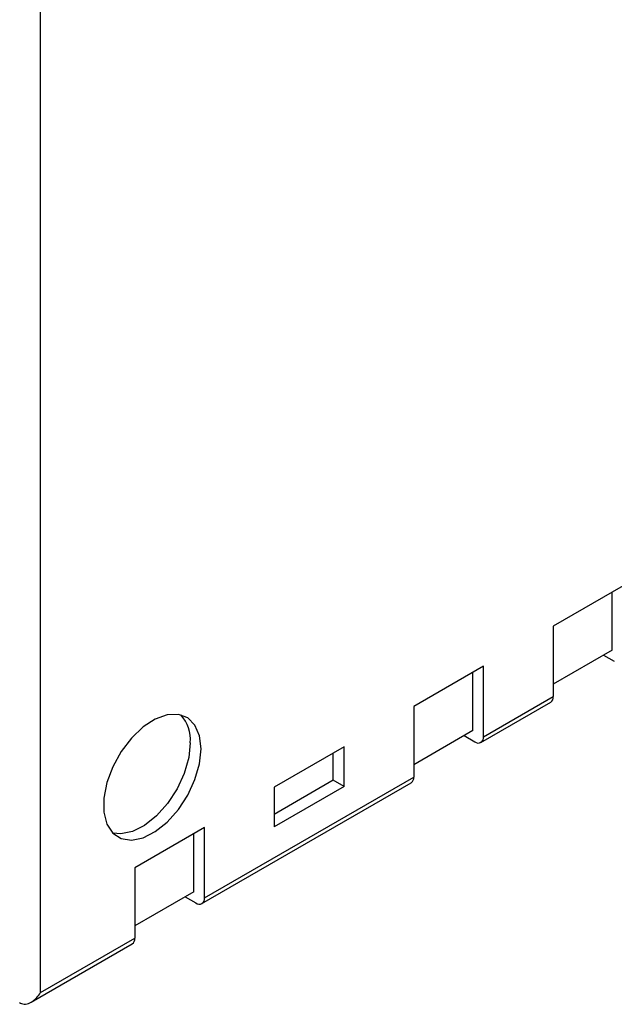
# Model space of a CAD drawing. Header units: millimetres. Extents: x 0 to 559, y 0 to 432.
# Tile 15 of 24: x 360 to 372, y 252 to 272. Entities that reach past the tile are written whole.
import ezdxf

# ---------------------------------------------------------------- set-up
doc = ezdxf.new("R2010")
doc.units = ezdxf.units.MM
doc.header["$LTSCALE"] = 2

msp = doc.modelspace()

# ---------------------------------------------------------------- linework, layer by layer
for p, q in [((360.297, 252.714), (360.297, 325.796)), ((372.106, 260.958), (370.692, 260.142)), ((371.888, 259.655), (371.888, 260.833)), ((370.692, 260.142), (370.692, 258.714)), ((371.888, 259.655), (370.692, 258.965)), ((371.712, 259.554), (371.929, 259.429)), ((369.277, 259.326), (367.863, 258.509)), ((369.277, 257.898), (369.277, 259.326)), ((369.06, 258.022), (369.06, 259.2)), ((369.277, 257.898), (370.692, 258.714)), ((367.863, 258.509), (367.863, 257.081)), ((369.226, 257.783), (370.64, 258.6)), ((369.06, 258.022), (367.863, 257.332)), ((368.884, 257.921), (369.101, 257.796)), ((366.449, 257.693), (365.035, 256.876)), ((366.449, 256.89), (366.449, 257.693)), ((366.231, 257.016), (366.231, 257.567)), ((363.621, 254.632), (367.863, 257.081)), ((363.569, 254.518), (367.811, 256.967)), ((366.231, 257.016), (365.035, 256.326)), ((366.449, 256.89), (365.035, 256.074)), ((365.035, 256.876), (365.035, 256.074)), ((366.449, 256.89), (366.231, 257.016)), ((363.621, 256.06), (362.206, 255.244)), ((363.621, 254.632), (363.621, 256.06)), ((363.403, 254.757), (363.403, 255.934)), ((362.206, 255.244), (362.206, 253.816)), ((363.403, 254.757), (362.206, 254.066)), ((363.227, 254.655), (363.444, 254.53)), ((360.108, 252.52), (362.155, 253.701)), ((360.297, 252.714), (362.206, 253.816))]:
    msp.add_line(p, q)
at = {"flags": 128}
for points in [[(363.55, 257.652), (363.519, 257.919), (363.427, 258.132), (363.282, 258.28), (363.09, 258.352), (362.866, 258.345), (362.622, 258.258), (362.374, 258.097), (362.138, 257.872), (361.929, 257.597), (361.759, 257.29), (361.64, 256.97), (361.578, 256.657), (361.578, 256.371), (361.64, 256.129), (361.759, 255.947), (361.929, 255.836), (362.138, 255.803), (362.374, 255.851), (362.622, 255.976), (362.866, 256.17), (363.09, 256.422), (363.282, 256.715), (363.427, 257.031), (363.519, 257.35), (363.55, 257.652)], [(363.332, 257.778), (363.301, 257.476), (363.21, 257.157), (363.064, 256.841), (362.873, 256.548), (362.648, 256.296), (362.404, 256.102), (362.157, 255.977), (361.921, 255.929), (361.76, 255.946)]]:
    msp.add_lwpolyline(points, dxfattribs=at)
for centre, radius, start, end in [((370.573, 258.699), 0.12, 304.0564, 7.2558), ((362.57, 257.835), 0.764, 355.707, 41.5003), ((369.17, 257.88), 0.109, 230.7967, 9.214), ((367.744, 257.066), 0.12, 304.0564, 7.2558), ((363.513, 254.615), 0.109, 230.7967, 9.214), ((362.087, 253.801), 0.12, 304.0564, 7.2558), ((360.031, 252.786), 0.319, 240.1555, 247.8293)]:
    msp.add_arc(centre, radius, start, end)
msp.add_open_spline([(359.911, 252.491), (359.946, 252.477), (359.984, 252.476), (360.059, 252.493), (360.096, 252.511), (360.197, 252.579), (360.254, 252.643), (360.297, 252.714)], degree=3, knots=[0, 0, 0, 0, 0.25, 0.25, 0.5, 0.5, 1, 1, 1, 1])

doc.saveas('drawing.dxf')
